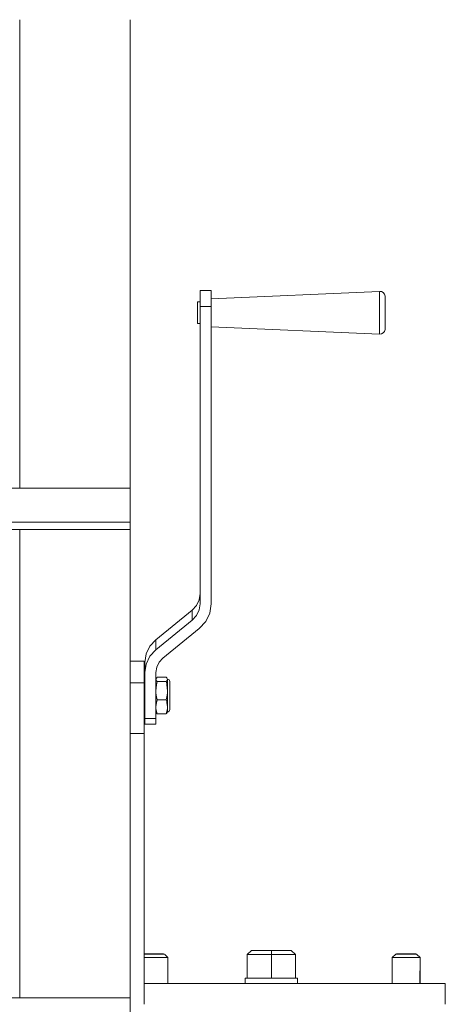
# Model space of a CAD drawing. Header units: millimetres. Extents: x 53056 to 116131, y -669674 to -625124.
# Tile 188 of 256: x 61825 to 62070, y -634504 to -633938. Entities that reach past the tile are written whole.
import ezdxf

# ---------------------------------------------------------------- set-up
doc = ezdxf.new("R2010")
doc.units = ezdxf.units.MM
doc.header["$MEASUREMENT"] = 0
doc.linetypes.add('DGN Style 1', pattern=[536.199087, 0.892178, -535.306909])
doc.layers.add('Side Cradle Tower', color=7, linetype='Continuous', lineweight=0)

# ---------------------------------------------------------------- blocks, each defined once
blk = doc.blocks.new('*U55')
at = {"layer": 'Side Cradle Tower', "color": 7, "linetype": 'Continuous', "lineweight": 0}
for p, q in [((-22768.51, 13192.17), (-22768.51, 13461.58)), ((-22705.01, 13461.58), (-22705.01, 13192.17)), ((-22561.71, 13305.14), (-22561.71, 13305.31)), ((-22666.38, 13298.16), (-22666.38, 13299.18)), ((-22558.43, 13302.61), (-22558.43, 13302.47)), ((-22558.43, 13302.47), (-22558.43, 13300.9)), ((-22664.79, 13125.61), (-22664.79, 13296.64)), ((-22664.79, 13296.64), (-22658.44, 13296.64)), ((-22658.44, 13296.64), (-22658.44, 13125.61)), ((-23054.6, 13192.17), (-22705.01, 13192.17)), ((-23054.6, 13172.63), (-22705.01, 13172.63)), ((-23054.6, 13168.39), (-22705.01, 13168.39)), ((-22768.51, 12898.98), (-22768.51, 13168.39)), ((-22705.01, 13168.39), (-22705.01, 13080.09)), ((-22664.79, 13131.45), (-22665.32, 13127.9)), ((-22665.32, 13122.07), (-22664.79, 13125.61)), ((-22669.33, 13121.97), (-22690.29, 13104.89)), ((-22669.33, 13121.97), (-22669.33, 13116.14)), ((-22690.29, 13099.06), (-22669.33, 13116.14)), ((-22661.58, 13115.42), (-22665.26, 13111.4)), ((-22665.26, 13111.4), (-22686.21, 13094.32)), ((-22690.29, 13104.89), (-22693.66, 13101.21)), ((-22690.29, 13104.89), (-22690.29, 13099.06)), ((-22693.66, 13095.38), (-22690.29, 13099.06)), ((-22705.01, 13092.5), (-22697.01, 13092.5)), ((-22696.54, 13091.86), (-22696.54, 13086.03)), ((-22696.54, 13086.03), (-22696.54, 13059.59)), ((-22689.72, 13089.13), (-22690.19, 13086.03)), ((-22690.19, 13086.03), (-22690.19, 13086.03)), ((-22690.19, 13059.59), (-22690.19, 13086.03)), ((-22697.01, 13080.09), (-22705.01, 13080.09)), ((-22705.01, 13080.09), (-22705.01, 12898.98)), ((-22697.01, 13082.59), (-22696.69, 13082.59)), ((-22690.19, 13082.07), (-22689.83, 13082.87)), ((-22690.15, 13081.79), (-22690.19, 13082.07)), ((-22689.75, 13083.06), (-22689.5, 13083.33)), ((-22689.75, 13079.7), (-22689.5, 13080.8)), ((-22689.5, 13083.33), (-22684.26, 13083.33)), ((-22689.5, 13080.8), (-22684.26, 13080.8)), ((-22684.01, 13083.06), (-22683.93, 13082.87)), ((-22683.93, 13082.87), (-22683.57, 13082.07)), ((-22683.93, 13078.89), (-22683.57, 13075.54)), ((-22683.61, 13081.79), (-22683.57, 13082.07)), ((-22683.57, 13082.2), (-22683.57, 13082.18)), ((-22683.57, 13082.07), (-22683.57, 13082.18)), ((-22690.16, 13074.41), (-22690.19, 13075.54)), ((-22683.57, 13075.54), (-22683.57, 13077.8)), ((-22682.25, 13077.11), (-22682.25, 13074.11)), ((-22682.25, 13074.11), (-22682.25, 13070.91)), ((-22689.75, 13069.43), (-22689.5, 13070.27)), ((-22689.5, 13070.27), (-22684.26, 13070.27)), ((-22684.26, 13070.27), (-22683.96, 13072.15)), ((-22683.93, 13068.81), (-22683.57, 13066.27)), ((-22683.57, 13066.27), (-22683.57, 13067.23)), ((-22682.25, 13070.91), (-22682.25, 13068)), ((-22697.01, 13062.87), (-22696.69, 13062.87)), ((-22690.15, 13065.41), (-22690.19, 13066.27)), ((-22689.75, 13062.53), (-22689.5, 13062.26)), ((-22689.5, 13062.26), (-22684.26, 13062.26)), ((-22684.26, 13062.26), (-22683.96, 13063.7)), ((-22696.54, 13059.59), (-22690.19, 13059.59)), ((-22696.54, 13059.59), (-22696.54, 13056.99)), ((-22690.19, 13056.99), (-22690.19, 13059.59)), ((-22697.01, 13051.05), (-22705.01, 13051.05)), ((-22635.28, 12926.2), (-22637.68, 12923.8)), ((-22635.29, 12926.2), (-22637.68, 12923.8)), ((-22635.28, 12926.2), (-22635.29, 12926.2)), ((-22635.28, 12926.2), (-22623.83, 12926.19)), ((-22635.28, 12926.2), (-22635.28, 12926.2)), ((-22629.36, 12926.2), (-22635.28, 12926.2)), ((-22631.22, 12926.2), (-22631.83, 12926.2)), ((-22623.83, 12926.21), (-22629.36, 12926.2)), ((-22623.83, 12926.21), (-22621.53, 12926.2)), ((-22621.53, 12926.2), (-22623.83, 12926.2)), ((-22623.83, 12926.2), (-22621.53, 12926.2)), ((-22612.37, 12926.2), (-22623.83, 12926.19)), ((-22621.53, 12926.2), (-22623.83, 12926.2)), ((-22623.83, 12926.19), (-22623.83, 12923.79)), ((-22621.53, 12926.2), (-22612.38, 12926.2)), ((-22612.38, 12926.2), (-22612.37, 12926.2)), ((-22612.37, 12926.2), (-22612.37, 12926.2)), ((-22609.97, 12923.8), (-22612.37, 12926.2)), ((-22612.36, 12926.2), (-22612.37, 12926.2)), ((-22609.97, 12923.8), (-22612.36, 12926.2)), ((-22691.33, 12924.14), (-22689.03, 12924.14)), ((-22689.03, 12924.14), (-22687.09, 12924.14)), ((-22683.35, 12921.3), (-22683.35, 12907.2)), ((-22637.68, 12923.8), (-22637.68, 12910.2)), ((-22623.83, 12923.79), (-22637.68, 12923.8)), ((-22637.68, 12923.8), (-22637.68, 12923.8)), ((-22609.97, 12923.8), (-22623.83, 12923.79)), ((-22623.83, 12910.19), (-22623.83, 12923.79)), ((-22609.97, 12910.2), (-22609.97, 12923.8)), ((-22609.97, 12923.8), (-22609.97, 12923.8)), ((-22546.33, 12924.14), (-22544.03, 12924.14)), ((-22544.03, 12924.14), (-22542.09, 12924.14)), ((-22538.35, 12921.3), (-22538.35, 12907.2)), ((-22623.83, 12910.19), (-22637.68, 12910.2)), ((-22609.97, 12910.2), (-22623.83, 12910.19)), ((-22530.58, 12907.2), (-22523.83, 12907.2)), ((-22523.83, 12895.2), (-22523.83, 12907.2)), ((-23054.6, 12898.98), (-22705.01, 12898.98))]:
    blk.add_line(p, q, dxfattribs=at)
at = {"layer": 'Side Cradle Tower', "color": 7, "linetype": 'Continuous', "lineweight": 0, "flags": 128}
for points in [[(-22664.79, 13296.64), (-22664.79, 13301.25), (-22664.79, 13304.4), (-22664.79, 13305.72), (-22658.44, 13305.72), (-22658.44, 13304.4), (-22658.44, 13301.25), (-22658.44, 13296.64)], [(-22658.44, 13301.07), (-22561.71, 13305.31), (-22560.56, 13305.15), (-22559.54, 13304.59), (-22558.8, 13303.7), (-22558.43, 13302.61), (-22558.43, 13302.61)], [(-22561.71, 13280.7), (-22561.71, 13282.4), (-22561.71, 13285.72), (-22561.71, 13290.14), (-22561.71, 13295), (-22561.71, 13299.56), (-22561.71, 13303.12), (-22561.71, 13305.14), (-22561.71, 13305.14)], [(-22666.38, 13299.18), (-22666.38, 13299.27), (-22664.79, 13299.27)], [(-22558.43, 13300.9), (-22558.43, 13298.12), (-22558.43, 13294.56), (-22558.43, 13290.77), (-22558.43, 13287.32), (-22558.43, 13284.73), (-22558.43, 13283.4)], [(-22664.79, 13286.74), (-22666.38, 13286.74), (-22666.38, 13287.6), (-22666.38, 13289.29), (-22666.38, 13291.54), (-22666.38, 13294.02), (-22666.38, 13296.34), (-22666.38, 13298.16)], [(-22558.43, 13283.4), (-22558.43, 13283.4), (-22558.8, 13282.31), (-22559.54, 13281.42), (-22560.56, 13280.86), (-22561.71, 13280.7), (-22658.44, 13284.94)], [(-22705.01, 13168.39), (-22705.01, 13172.63), (-22705.01, 13192.17)], [(-22665.32, 13127.9), (-22666.88, 13124.65), (-22669.33, 13121.97)], [(-22658.44, 13125.61), (-22659.24, 13120.29), (-22661.58, 13115.42)], [(-22669.33, 13116.14), (-22666.88, 13118.82), (-22665.32, 13122.07)], [(-22693.66, 13101.21), (-22695.8, 13096.74), (-22696.54, 13091.86)], [(-22696.54, 13086.03), (-22695.8, 13090.91), (-22693.66, 13095.38)], [(-22697.01, 13092.5), (-22697.01, 13092.5), (-22697.01, 13092.5), (-22697.01, 13090.22), (-22697.01, 13085.92), (-22697.01, 13080.09), (-22697.01, 13080.09)], [(-22686.21, 13094.32), (-22688.36, 13091.98), (-22689.72, 13089.13)], [(-22697.01, 13080.09), (-22697.01, 13051.05), (-22697.01, 12895.2)], [(-22696.69, 13082.59), (-22696.69, 13081.2), (-22696.69, 13078.52), (-22696.69, 13074.96), (-22696.69, 13071.06), (-22696.69, 13067.41), (-22696.69, 13064.58), (-22696.69, 13062.98), (-22696.69, 13062.87), (-22696.69, 13062.87)], [(-22690.19, 13082.26), (-22689.83, 13082.87), (-22689.75, 13083.06)], [(-22690.19, 13075.54), (-22689.83, 13078.89), (-22689.75, 13079.7)], [(-22689.5, 13080.8), (-22689.8, 13081.26), (-22690.15, 13081.79)], [(-22684.26, 13083.33), (-22684.01, 13083.06), (-22684.01, 13083.06)], [(-22683.93, 13078.89), (-22684.01, 13079.7), (-22684.26, 13080.8), (-22683.96, 13081.26), (-22683.61, 13081.79)], [(-22684.01, 13083.06), (-22683.57, 13082.2), (-22683.07, 13082.1), (-22682.64, 13081.82), (-22682.35, 13081.39), (-22682.25, 13080.89), (-22682.25, 13080.78), (-22682.25, 13079.45), (-22682.25, 13077.11), (-22682.25, 13077.11)], [(-22683.57, 13077.8), (-22683.57, 13078.39), (-22683.57, 13080.52), (-22683.57, 13080.7), (-22683.57, 13082.07)], [(-22689.5, 13070.27), (-22689.8, 13072.15), (-22690.16, 13074.41)], [(-22683.96, 13072.15), (-22683.61, 13074.4), (-22683.57, 13075.54), (-22683.57, 13074.32), (-22683.57, 13072.28), (-22683.57, 13070.61), (-22683.57, 13069.09), (-22683.57, 13067.23)], [(-22690.19, 13066.27), (-22689.83, 13068.81), (-22689.75, 13069.43)], [(-22684.26, 13070.27), (-22684.01, 13069.43), (-22683.93, 13068.81)], [(-22682.25, 13068), (-22682.25, 13068), (-22682.25, 13065.82), (-22682.25, 13064.7), (-22682.35, 13064.2), (-22682.64, 13063.78), (-22683.07, 13063.49), (-22683.57, 13063.39), (-22684.01, 13062.53), (-22684.26, 13062.26)], [(-22689.75, 13062.53), (-22689.83, 13062.72), (-22690.19, 13063.33)], [(-22689.5, 13062.26), (-22689.8, 13063.7), (-22690.15, 13065.41)], [(-22683.96, 13063.7), (-22683.61, 13065.41), (-22683.57, 13066.27), (-22683.57, 13064.69), (-22683.57, 13064.41), (-22683.57, 13063.39)], [(-22696.54, 13056.99), (-22696.54, 13056.31), (-22690.19, 13056.31), (-22690.19, 13056.99)], [(-22615.83, 12926.2), (-22615.83, 12926.2), (-22616.43, 12926.2), (-22618.17, 12926.2), (-22620.76, 12926.2), (-22623.83, 12926.2), (-22626.89, 12926.2), (-22629.48, 12926.2), (-22631.22, 12926.2), (-22631.83, 12926.2), (-22631.83, 12926.2)], [(-22629.37, 12926.2), (-22629.48, 12926.2), (-22631.22, 12926.2)], [(-22623.83, 12926.2), (-22626.12, 12926.2), (-22628.07, 12926.2), (-22629.37, 12926.2), (-22629.83, 12926.2)], [(-22629.82, 12926.2), (-22629.37, 12926.2), (-22629.37, 12926.2)], [(-22629.37, 12926.2), (-22628.07, 12926.2), (-22626.12, 12926.2), (-22623.83, 12926.2)], [(-22623.83, 12926.2), (-22626.89, 12926.2), (-22629.37, 12926.2)], [(-22621.53, 12926.2), (-22621.53, 12926.2), (-22619.58, 12926.2), (-22618.28, 12926.2)], [(-22617.83, 12926.2), (-22618.28, 12926.2), (-22619.58, 12926.2), (-22621.53, 12926.2)], [(-22618.29, 12926.2), (-22620.76, 12926.2), (-22621.53, 12926.2)], [(-22615.83, 12926.2), (-22616.43, 12926.2), (-22618.17, 12926.2), (-22618.29, 12926.2)], [(-22618.28, 12926.2), (-22618.28, 12926.2), (-22617.83, 12926.2)], [(-22697.01, 12924.14), (-22696.87, 12924.14), (-22696.87, 12924.14)], [(-22685.33, 12924.13), (-22685.78, 12924.13), (-22687.08, 12924.13), (-22689.03, 12924.13), (-22691.33, 12924.13), (-22693.62, 12924.13), (-22695.57, 12924.13), (-22696.87, 12924.13), (-22697.01, 12924.13)], [(-22683.35, 12922.13), (-22683.58, 12922.11), (-22683.92, 12922.1), (-22683.94, 12922.1), (-22683.99, 12922.1), (-22684.69, 12922.09), (-22685.46, 12922.08), (-22685.64, 12922.08), (-22685.68, 12922.08), (-22686.54, 12922.07), (-22687.59, 12922.06), (-22688.25, 12922.06), (-22688.28, 12922.06), (-22688.93, 12922.06), (-22690.14, 12922.05), (-22691.33, 12922.05), (-22691.33, 12922.05), (-22691.6, 12922.05), (-22692.83, 12922.06), (-22694.23, 12922.06), (-22694.38, 12922.06), (-22694.41, 12922.06), (-22695.35, 12922.06), (-22696.53, 12922.07), (-22696.97, 12922.08), (-22697, 12922.08), (-22697.01, 12922.08)], [(-22696.87, 12924.14), (-22695.57, 12924.14), (-22693.62, 12924.14), (-22691.33, 12924.14)], [(-22687.09, 12924.14), (-22687.08, 12924.14), (-22685.79, 12924.14)], [(-22685.78, 12924.14), (-22685.78, 12924.14), (-22685.33, 12924.13)], [(-22685.33, 12924.13), (-22685.33, 12924.13), (-22685.27, 12924.08)], [(-22685.12, 12923.92), (-22683.35, 12922.14), (-22683.35, 12922.14)], [(-22683.35, 12922.13), (-22683.35, 12922.13), (-22683.39, 12907.2)], [(-22683.36, 12922.14), (-22683.35, 12922.14), (-22683.35, 12922.14), (-22683.35, 12922.13)], [(-22683.35, 12922.13), (-22683.35, 12922.13), (-22683.35, 12922.13)], [(-22554.32, 12907.2), (-22554.32, 12922.13), (-22552.33, 12924.13), (-22552.33, 12924.13)], [(-22538.35, 12922.13), (-22538.58, 12922.11), (-22538.92, 12922.1), (-22538.94, 12922.1), (-22538.99, 12922.1), (-22539.69, 12922.09), (-22540.46, 12922.08), (-22540.64, 12922.08), (-22540.68, 12922.08), (-22541.54, 12922.07), (-22542.59, 12922.06), (-22543.25, 12922.06), (-22543.28, 12922.06), (-22543.93, 12922.06), (-22545.14, 12922.05), (-22546.33, 12922.05), (-22546.33, 12922.05), (-22546.6, 12922.05), (-22547.83, 12922.06), (-22549.23, 12922.06), (-22549.38, 12922.06), (-22549.41, 12922.06), (-22550.35, 12922.06), (-22551.53, 12922.07), (-22551.97, 12922.08), (-22552, 12922.08), (-22552.41, 12922.08), (-22553.25, 12922.09), (-22553.71, 12922.1), (-22553.74, 12922.1), (-22553.79, 12922.11), (-22554.19, 12922.12), (-22554.32, 12922.13)], [(-22540.33, 12924.13), (-22540.78, 12924.13), (-22542.08, 12924.13), (-22544.03, 12924.13), (-22546.33, 12924.13), (-22548.62, 12924.13), (-22550.57, 12924.13), (-22551.87, 12924.13), (-22552.33, 12924.13)], [(-22552.32, 12924.13), (-22551.87, 12924.14), (-22551.87, 12924.14)], [(-22551.87, 12924.14), (-22550.57, 12924.14), (-22548.62, 12924.14), (-22546.33, 12924.14)], [(-22542.09, 12924.14), (-22542.08, 12924.14), (-22540.79, 12924.14)], [(-22540.78, 12924.14), (-22540.78, 12924.14), (-22540.33, 12924.13)], [(-22540.33, 12924.13), (-22540.33, 12924.13), (-22540.27, 12924.08)], [(-22540.12, 12923.92), (-22538.35, 12922.14), (-22538.35, 12922.14)], [(-22538.35, 12922.13), (-22538.35, 12922.13), (-22538.39, 12907.2)], [(-22538.36, 12922.14), (-22538.35, 12922.14), (-22538.35, 12922.14), (-22538.35, 12922.13)], [(-22538.35, 12922.13), (-22538.35, 12922.13), (-22538.35, 12922.13)], [(-22638.83, 12907.2), (-22638.83, 12910.2), (-22638.83, 12910.2)], [(-22637.68, 12910.2), (-22637.68, 12910.2), (-22638.83, 12910.2)], [(-22638.82, 12910.2), (-22637.68, 12910.2), (-22637.68, 12910.2)], [(-22626.64, 12910.19), (-22629.57, 12910.19), (-22634.43, 12910.19), (-22635.16, 12910.19)], [(-22612.5, 12910.19), (-22613.22, 12910.19), (-22618.09, 12910.19), (-22621.01, 12910.19)], [(-22609.97, 12910.2), (-22609.97, 12910.2), (-22608.83, 12910.2)], [(-22608.83, 12910.2), (-22609.97, 12910.2), (-22609.97, 12910.2)], [(-22608.83, 12910.2), (-22608.83, 12910.2), (-22608.83, 12907.2)], [(-22697.01, 12907.2), (-22657.58, 12907.2), (-22585.08, 12907.2), (-22530.58, 12907.2)], [(-22705.01, 12875.2), (-22705.01, 12879.44), (-22705.01, 12898.98)]]:
    blk.add_lwpolyline(points, dxfattribs=at)

msp = doc.modelspace()

# ---------------------------------------------------------------- block references
at = {"color": 7, "linetype": 'DGN Style 1', "lineweight": 0}
msp.add_blockref('*U55', (84593.95, -647399.35), dxfattribs=at)

doc.saveas('drawing.dxf')
